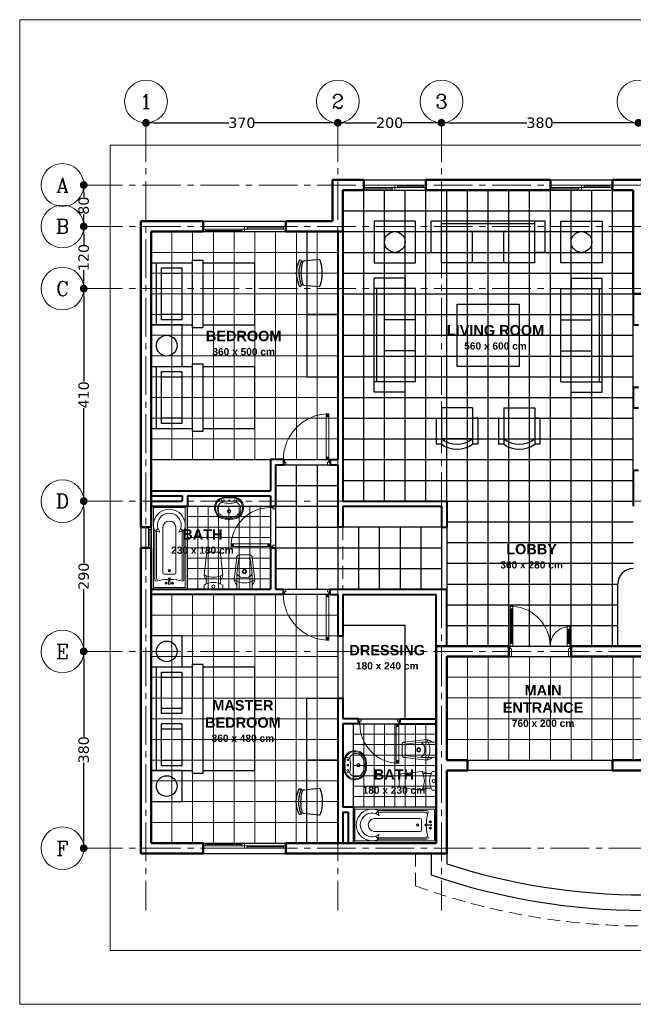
# Model space of a CAD drawing. Header units: centimetres. Extents: x 0 to 3200, y 0 to 1900.
# Tile 1 of 5: x 0 to 1184, y 0 to 1900. Entities that reach past the tile are written whole.
import ezdxf
from ezdxf.enums import TextEntityAlignment as Align

# ---------------------------------------------------------------- set-up
doc = ezdxf.new("R2010")
doc.units = ezdxf.units.CM
doc.header["$LTSCALE"] = 100
doc.header["$MEASUREMENT"] = 0
doc.linetypes.add('CENTER2', pattern=[1.125, 0.75, -0.125, 0.125, -0.125])
doc.linetypes.add('HIDDEN', pattern=[0.375, 0.25, -0.125])
doc.layers.get('0').update_dxf_attribs({"lineweight": 0})
for name, color, linetype, lineweight in [('AXIS', 14, 'CENTER2', 9), ('BORDER', 7, 'Continuous', 20), ('BUBBLES', 9, 'Continuous', 13), ('DIMENSIONS', 2, 'Continuous', 15), ('DOORS', 1, 'Continuous', 20), ('EQUIPMENT', 5, 'Continuous', 20), ('EQUIPMENT2', 5, 'Continuous', 20), ('FURNITURE', 1, 'Continuous', 30), ('PROJECTION', 8, 'HIDDEN', 13), ('STAIRS', 5, 'Continuous', 30), ('TILE', 254, 'Continuous', 9), ('WALLS EXTERIOR', 40, 'Continuous', 50), ('WALLS INTERIOR', 4, 'Continuous', 40), ('WINDOWS', 6, 'Continuous', 20)]:
    doc.layers.add(name, color=color, linetype=linetype, lineweight=lineweight)
for name, color, linetype in [('CABINET', 24, 'Continuous'), ('PLINT', 7, 'Continuous'), ('TABLE', 66, 'Continuous'), ('TEXT', 3, 'Continuous'), ('TILE2', 253, 'Continuous')]:
    doc.layers.add(name, color=color, linetype=linetype)
doc.styles.add('ROMANC', font='ROMANC.shx')
doc.styles.add('STYLEWI', font='verdana.ttf')
doc.styles.add('TXT', font='ARCHQUIK.shx', dxfattribs={"height": 150})
doc.dimstyles.new('D20', dxfattribs={"dimtxt": 20, "dimasz": 15, "dimexe": 0, "dimexo": 0, "dimgap": 1, "dimtad": 0, "dimdec": 0, "dimzin": 0, "dimdsep": 46, "dimtxsty": 'STYLEWI', "dimblk1": 'DOT', "dimblk2": 'DOT', "dimsah": 1, "dimcen": 0.04, "dimdle": 0.07, "dimclrd": 256, "dimclre": 256, "dimclrt": 4, "dimadec": 0, "dimazin": 0, "dimtfac": 1, "dimtdec": 0, "dimtix": 1, "dimtofl": 0, "dimtmove": 2, "dimatfit": 1, "dimldrblk": 'DOT', "dimfxl": 1, "dimtolj": 1, "dimtzin": 0, "dimarcsym": 0})

# ---------------------------------------------------------------- blocks, each defined once
blk = doc.blocks.new('Window_160')
at = {"layer": 'WINDOWS'}
for p, q in [((80, 10), (0, 10)), ((0, 10), (0, 0)), ((0, 5), (5, 5)), ((5, 5), (75, 5)), ((5, 0), (5, 5)), ((5, 2.5), (75, 2.5)), ((75, 5), (85, 5)), ((75, 5), (75, 0)), ((80, 10), (85, 10)), ((80, 10), (80, 0)), ((85, 10), (155, 10)), ((85, 10), (85, 5)), ((85, 7.5), (155, 7.5)), ((85, 5), (155, 5)), ((155, 5), (155, 10)), ((155, 10), (160, 10)), ((155, 5), (160, 5)), ((160, 10), (160, 0)), ((0, 0), (5, 0)), ((5, 0), (75, 0)), ((75, 0), (80, 0)), ((80, 0), (160, 0))]:
    blk.add_line(p, q, dxfattribs=at)
blk = doc.blocks.new('Window_40')
at = {"layer": 'WINDOWS'}
for p, q in [((-10, 40), (-10, 0)), ((0, 40), (-10, 40)), ((-5, 35), (-5, 40)), ((0, 35), (0, 40)), ((-5, 5), (-5, 35)), ((-5, 35), (0, 35)), ((-2.5, 5), (-2.5, 35)), ((0, 5), (0, 35)), ((-10, 0), (0, 0)), ((0, 5), (-5, 5)), ((-5, 0), (-5, 5)), ((0, 0), (0, 5))]:
    blk.add_line(p, q, dxfattribs=at)
blk = doc.blocks.new('Window_120')
at = {"layer": 'WINDOWS'}
for p, q in [((60, 10), (0, 10)), ((0, 0), (0, 10)), ((0, 5), (5, 5)), ((0, 0), (5, 0)), ((5, 5), (55, 5)), ((5, 0), (5, 5)), ((5, 2.5), (55, 2.5)), ((5, 0), (55, 0)), ((55, 5), (65, 5)), ((55, 5), (55, 0)), ((55, 0), (60, 0)), ((60, 10), (65, 10)), ((60, 10), (60, 0)), ((60, 0), (120, 0)), ((65, 10), (65, 5)), ((65, 10), (115, 10)), ((65, 7.5), (115, 7.5)), ((65, 5), (115, 5)), ((115, 5), (115, 10)), ((115, 10), (120, 10)), ((115, 5), (120, 5)), ((120, 0), (120, 10))]:
    blk.add_line(p, q, dxfattribs=at)
blk = doc.blocks.new('DOOR80')
at = {"layer": 'DOORS'}
for p, q in [((0.1, 0.8), (0, 0.8)), ((0, 0.775), (0, 0.8)), ((0.05, 0.775), (0, 0.775)), ((0.05, 0.75), (0.05, 0.775)), ((0.1, 0.75), (0.1, 0.8)), ((0.1, 0.75), (0.05, 0.75)), ((-0.759, 0.075), (0, 0.075)), ((-0.709, 0.025), (-0.759, 0.075)), ((-0.759, 0.025), (-0.709, 0.075)), ((-0.759, 0.025), (-0.759, 0.075)), ((0, 0.025), (-0.759, 0.025)), ((-0.759, 0.025), (-0.759, 0.025)), ((-0.709, 0.075), (-0.709, 0.025)), ((-0.05, 0.025), (0, 0.075)), ((-0.05, 0.075), (-0.05, 0.025)), ((0, 0.025), (-0.05, 0.075)), ((0, 0.075), (0, 0.025)), ((0, 0.025), (0, 0)), ((0.05, 0.025), (0, 0.025)), ((0.1, 0), (0, 0)), ((0.1, 0), (0, 0)), ((0.05, 0.05), (0.05, 0.025)), ((0.1, 0.05), (0.05, 0.05)), ((0.1, 0), (0.1, 0.05))]:
    blk.add_line(p, q, dxfattribs=at)
blk.add_arc((0, 0.016), 0.759, 90, 179.3526, dxfattribs=at)
blk = doc.blocks.new('DOOR90')
at = {"layer": 'DOORS'}
for p, q in [((0, 0), (0.05, 0)), ((0, 0), (0, -0.1)), ((0, 0), (0, -0.1)), ((0.05, 0), (0.05, -0.05)), ((0.025, -0.1), (0, -0.1)), ((0.05, -0.05), (0.025, -0.05)), ((0.025, -0.05), (0.025, -0.1)), ((0.025, -0.1), (0.025, -0.985)), ((0.075, -0.1), (0.025, -0.1)), ((0.025, -0.1), (0.075, -0.15)), ((0.025, -0.15), (0.075, -0.1)), ((0.075, -0.15), (0.025, -0.15)), ((0.075, -0.985), (0.075, -0.1)), ((0.85, 0), (0.85, -0.05)), ((0.85, 0), (0.9, 0)), ((0.85, -0.05), (0.875, -0.05)), ((0.875, -0.05), (0.875, -0.1)), ((0.875, -0.1), (0.9, -0.1)), ((0.9, 0), (0.9, -0.1)), ((0.025, -0.985), (0.075, -0.935)), ((0.075, -0.935), (0.025, -0.935)), ((0.025, -0.935), (0.075, -0.985)), ((0.025, -0.985), (0.025, -0.985)), ((0.025, -0.985), (0.075, -0.985))]:
    blk.add_line(p, q, dxfattribs=at)
blk.add_arc((0.015, -0.1), 0.885, 270.6474, 360, dxfattribs=at)
blk = doc.blocks.new('Toilet_2')
at = {"layer": 'EQUIPMENT'}
for p, q in [((0, 18), (0, -18)), ((0, 18), (8, 18)), ((10, 14), (18, 14)), ((18, 14), (25.9, 14)), ((28, 18), (67.1, 13.5)), ((71.5, 8.5), (71.5, -8.5)), ((0, -18), (8, -18)), ((10, -14), (18, -14)), ((18, -14), (25.9, -14)), ((28, -18), (67.1, -13.5))]:
    blk.add_line(p, q, dxfattribs=at)
blk.add_circle((5.1, 0), 3, dxfattribs=at)
for centre, radius, start, end in [((-21.9, 0), 34.9, 328.9518, 31.0482), ((30.7, -3.2), 21.4, 97.2281, 126.3747), ((57.9, 0), 34.9, 156.3502, 203.6498), ((57.9, 0), 34.9, 148.9518, 156.3502), ((66.5, 8.5), 5, 0, 83.4431), ((30.7, 3.2), 21.4, 233.6253, 262.7719), ((57.9, 0), 34.9, 203.6498, 211.0482), ((66.5, -8.5), 5, 276.5569, 0)]:
    blk.add_arc(centre, radius, start, end, dxfattribs=at)
blk = doc.blocks.new('Bidet_2')
at = {"layer": 'EQUIPMENT'}
for p, q in [((18, 20), (61.3, 15)), ((0, 15), (0, -15)), ((0, 15), (8, 15)), ((8, 15), (26, 15)), ((30.1, 14.5), (55.6, 11.4)), ((60, 6.4), (60, -6.4)), ((66, 10), (66, -10)), ((0, -15), (8, -15)), ((8, -15), (26.3, -15)), ((61.3, -15), (18, -20)), ((55.6, -11.4), (30.1, -14.5))]:
    blk.add_line(p, q, dxfattribs=at)
for radius in [4, 3]:
    blk.add_circle((34.1, 0), radius, dxfattribs=at)
for centre, radius, start, end in [((49.4, 0), 37.2, 147.5116, 212.4884), ((41.4, 0), 19.4, 134.6951, 225.3049), ((26.1, 13.3), 1.74, 18.4518, 94.3291), ((29.7, 11.5), 3, 83.0868, 139.0008), ((55, 6.4), 5, 0, 83.0868), ((61, 10), 5, 0, 86.2686), ((26.1, -13.3), 1.74, 265.6709, 341.5482), ((29.7, -11.5), 3, 220.9992, 276.9132), ((55, -6.4), 5, 276.9132, 0), ((61, -10), 5, 273.7314, 0)]:
    blk.add_arc(centre, radius, start, end, dxfattribs=at)
for points in [[(8, 15), (11.2, 17.2), (18, 20)], [(8, -15), (11.2, -17.2), (18, -20)]]:
    blk.add_spline(points, degree=3, dxfattribs=at)
blk = doc.blocks.new('Lavatory_3')
at = {"layer": 'EQUIPMENT'}
for points in [[(-43.2, 0, 0.0458), (-42.3, -10.2, 0.394228), (-18.7, -28, 0.354768), (0, -10.2), (0, 10.1, 0.354768), (-18.7, 28, 0.394228), (-42.3, 10.1, 0.0458), (-43.2, 0)], [(-3.5, 15.2, 0.27289), (-18.9, 26, 0.394706), (-40.3, 9.8, 0.045853), (-41.2, 0, 0.045853), (-40.3, -9.8, 0.394706), (-18.9, -26, 0.27289), (-3.5, -15.2, 0.27289)], [(-10.8, 13), (-11, 15.3, 0.20776), (-12.2, 17.7), (-16, 20.6, 0.328669), (-31.7, 19.6, 0.204709), (-39.3, 0, 0.204709), (-31.7, -19.6, 0.328669), (-16, -20.6), (-12.2, -17.7, 0.20776), (-11, -15.3), (-10.8, -13)]]:
    blk.add_lwpolyline(points, format="xyb", dxfattribs=at)
blk.add_lwpolyline([(-12.2, 0, 0.042974), (-10.8, -13, 0.062062), (-6.2, -14.9, 0.073436), (-3.5, -15.2, 0.149574), (-1.9, -10.2, 0.018298), (-1.7, 0, 0.018298), (-1.9, 10.1, 0.149574), (-3.5, 15.2, 0.073436), (-6.2, 14.9, 0.062062), (-10.8, 13, 0.042974)], format="xyb", close=True, dxfattribs=at)
for centre, radius in [((-27.5, 0), 3.29), ((-27.5, 0), 2.54), ((-7, 10.1), 1.74), ((-7, 0), 1.74), ((-7, -10.2), 1.74)]:
    blk.add_circle(centre, radius, dxfattribs=at)
blk = doc.blocks.new('D_Bed_3')
at = {"layer": 'FURNITURE'}
for p, q in [((100, 200), (-100, 200)), ((-100, 100), (-100, 200)), ((100, 100), (100, 200)), ((105, 100), (-105, 100)), ((-105, 80), (-105, 100)), ((105, 80), (105, 100)), ((105, 80), (-105, 80)), ((-100, 0), (-100, 80)), ((100, 0), (100, 80)), ((-10, 60), (-90, 60)), ((-90, 20), (-90, 60)), ((-80, 20), (-80, 60)), ((-20, 60), (-20, 20)), ((-10, 60), (-10, 20)), ((10, 60), (10, 20)), ((90, 60), (10, 60)), ((20, 60), (20, 20)), ((80, 20), (80, 60)), ((90, 20), (90, 60)), ((-10, 20), (-90, 20)), ((90, 20), (10, 20)), ((100, 10), (-100, 10)), ((-100, 0), (100, 0))]:
    blk.add_line(p, q, dxfattribs=at)
blk = doc.blocks.new('S_Bed_2')
at = {"layer": 'FURNITURE'}
for p, q in [((-200, 120), (-200, 0)), ((-200, 120), (-120, 120)), ((-190, 0), (-190, 120)), ((-120, 125), (-100, 125)), ((-120, -5), (-120, 125)), ((-100, -5), (-100, 125)), ((-100, 120), (0, 120)), ((0, 0), (0, 120)), ((-180, 10), (-180, 110)), ((-180, 110), (-140, 110)), ((-180, 100), (-140, 100)), ((-140, 10), (-140, 110)), ((-140, 20), (-180, 20)), ((-200, 0), (-120, 0)), ((-140, 10), (-180, 10)), ((-100, 0), (0, 0)), ((-120, -5), (-100, -5))]:
    blk.add_line(p, q, dxfattribs=at)
blk = doc.blocks.new('Chair_1')
at = {"layer": 'FURNITURE'}
for p, q in [((-0.26, 0.441), (-0.23, 0.138)), ((0.23, 0.138), (0.26, 0.441)), ((-0.25, 0.077), (-0.25, 0.068)), ((0.25, 0.068), (0.25, 0.077))]:
    blk.add_line(p, q, dxfattribs=at)
for centre, radius, start, end in [((-0.24, 0.441), 0.02, 90, 180), ((0, -0.252), 0.752, 71.3942, 108.6058), ((0.24, 0.441), 0.02, 0, 90), ((-0.23, 0.077), 0.02, 90, 180), ((-0.23, 0.068), 0.02, 180, 270), ((-0.21, 0.138), 0.02, 180, 270), ((0, 0.905), 0.815, 255.0682, 284.9318), ((0.21, 0.138), 0.02, 270, 0), ((0.23, 0.077), 0.02, 360, 90), ((0.23, 0.068), 0.02, 270, 0)]:
    blk.add_arc(centre, radius, start, end, dxfattribs=at)
at = {"layer": 'FURNITURE', "start_tangent": (0.918085, -0.396384), "end_tangent": (0.925626, 0.37844)}
for points in [[(-0.23, 0.097), (0, 0.048), (0.23, 0.097)], [(-0.23, 0.048), (0, 0), (0.23, 0.048)]]:
    blk.add_spline(points, degree=3, dxfattribs=at)
blk = doc.blocks.new('Sofa_C')
at = {"layer": 'FURNITURE'}
for p, q in [((-110, 0), (110, 0)), ((-110, -60), (-110, 0)), ((-90, -80), (-90, 0)), ((-90, -5), (90, -5)), ((90, -80), (90, 0)), ((110, -60), (110, 0)), ((-90, -20), (90, -20)), ((-30, -80), (-30, -20)), ((30, -80), (30, -20)), ((-110, -60), (-90, -60)), ((110, -60), (90, -60)), ((-90, -80), (90, -80))]:
    blk.add_line(p, q, dxfattribs=at)
blk = doc.blocks.new('_DOT')
at = {"color": 0, "linetype": 'ByBlock'}
blk.add_line((-0.5, 0), (-1, 0), dxfattribs=at)
at = {"color": 0, "linetype": 'ByBlock', "const_width": 0.5}
blk.add_lwpolyline([(-0.25, 0, 1), (0.25, 0, 1)], format="xyb", close=True, dxfattribs=at)
blk = doc.blocks.new('*D17')
at = {"layer": 'DEFPOINTS', "color": 0, "transparency": 16777216}
for p in [(243.6, 1701.1), (613.6, 1701.1), (613.6, 1701.1)]:
    blk.add_point(p, dxfattribs=at)
at = {"layer": 'DIMENSIONS', "lineweight": -2, "transparency": 16777216}
for p, q in [((258.6, 1701.1), (403.4, 1701.1)), ((598.6, 1701.1), (453.8, 1701.1))]:
    blk.add_line(p, q, dxfattribs=at)
at = {"layer": 'DIMENSIONS', "lineweight": -2, "transparency": 16777216, "xscale": 15, "yscale": 15, "zscale": 15, "rotation": 180}
blk.add_blockref('_DOT', (243.6, 1701.1), dxfattribs=at)
at = {"layer": 'DIMENSIONS', "lineweight": -2, "transparency": 16777216, "xscale": 15, "yscale": 15, "zscale": 15}
blk.add_blockref('_DOT', (613.6, 1701.1), dxfattribs=at)
at = {"layer": 'DIMENSIONS', "color": 4, "transparency": 16777216, "insert": (428.6, 1701.1), "char_height": 20, "attachment_point": 5, "style": 'STYLEWI'}
blk.add_mtext('\\A1;370', dxfattribs=at)
blk = doc.blocks.new('*D18')
at = {"layer": 'DEFPOINTS', "color": 0, "transparency": 16777216}
for p in [(613.6, 1701.1), (813.6, 1701.1), (813.6, 1701.1)]:
    blk.add_point(p, dxfattribs=at)
at = {"layer": 'DIMENSIONS', "lineweight": -2, "transparency": 16777216}
for p, q in [((628.6, 1701.1), (688.4, 1701.1)), ((798.6, 1701.1), (738.8, 1701.1))]:
    blk.add_line(p, q, dxfattribs=at)
at = {"layer": 'DIMENSIONS', "lineweight": -2, "transparency": 16777216, "xscale": 15, "yscale": 15, "zscale": 15, "rotation": 180}
blk.add_blockref('_DOT', (613.6, 1701.1), dxfattribs=at)
at = {"layer": 'DIMENSIONS', "lineweight": -2, "transparency": 16777216, "xscale": 15, "yscale": 15, "zscale": 15}
blk.add_blockref('_DOT', (813.6, 1701.1), dxfattribs=at)
at = {"layer": 'DIMENSIONS', "color": 4, "transparency": 16777216, "insert": (713.6, 1701.1), "char_height": 20, "attachment_point": 5, "style": 'STYLEWI'}
blk.add_mtext('\\A1;200', dxfattribs=at)
blk = doc.blocks.new('*D22')
at = {"layer": 'DEFPOINTS', "color": 0, "transparency": 16777216}
for p in [(123.5, 681.1), (123.6, 681.1), (123.6, 301.1)]:
    blk.add_point(p, dxfattribs=at)
at = {"layer": 'DIMENSIONS', "lineweight": -2, "transparency": 16777216}
for p, q in [((123.6, 681.1), (123.5, 681.1)), ((123.5, 666.1), (123.5, 516.3)), ((123.5, 316.1), (123.5, 465.9)), ((123.6, 301.1), (123.5, 301.1))]:
    blk.add_line(p, q, dxfattribs=at)
at = {"layer": 'DIMENSIONS', "lineweight": -2, "transparency": 16777216, "xscale": 15, "yscale": 15, "zscale": 15}
for p, rotation in [((123.5, 681.1), 90), ((123.5, 301.1), 270)]:
    blk.add_blockref('_DOT', p, dxfattribs=dict(at, rotation=rotation))
at = {"layer": 'DIMENSIONS', "color": 4, "transparency": 16777216, "insert": (123.5, 491.1), "char_height": 20, "attachment_point": 5, "rotation": 90, "style": 'STYLEWI'}
blk.add_mtext('\\A1;380', dxfattribs=at)
blk = doc.blocks.new('*D23')
at = {"layer": 'DEFPOINTS', "color": 0, "transparency": 16777216}
for p in [(123.5, 971.1), (123.6, 971.1), (123.6, 681.1)]:
    blk.add_point(p, dxfattribs=at)
at = {"layer": 'DIMENSIONS', "lineweight": -2, "transparency": 16777216}
for p, q in [((123.6, 971.1), (123.5, 971.1)), ((123.5, 956.1), (123.5, 851.4)), ((123.5, 696.1), (123.5, 800.9)), ((123.6, 681.1), (123.5, 681.1))]:
    blk.add_line(p, q, dxfattribs=at)
at = {"layer": 'DIMENSIONS', "lineweight": -2, "transparency": 16777216, "xscale": 15, "yscale": 15, "zscale": 15}
for p, rotation in [((123.5, 971.1), 90), ((123.5, 681.1), 270)]:
    blk.add_blockref('_DOT', p, dxfattribs=dict(at, rotation=rotation))
at = {"layer": 'DIMENSIONS', "color": 4, "transparency": 16777216, "insert": (123.5, 826.1), "char_height": 20, "attachment_point": 5, "rotation": 90, "style": 'STYLEWI'}
blk.add_mtext('\\A1;290', dxfattribs=at)
blk = doc.blocks.new('*D24')
at = {"layer": 'DEFPOINTS', "color": 0, "transparency": 16777216}
for p in [(123.5, 1381.1), (123.6, 1381.1), (123.6, 971.1)]:
    blk.add_point(p, dxfattribs=at)
at = {"layer": 'DIMENSIONS', "lineweight": -2, "transparency": 16777216}
for p, q in [((123.6, 1381.1), (123.5, 1381.1)), ((123.5, 1366.1), (123.5, 1201.9)), ((123.5, 986.1), (123.5, 1150.3)), ((123.6, 971.1), (123.5, 971.1))]:
    blk.add_line(p, q, dxfattribs=at)
at = {"layer": 'DIMENSIONS', "lineweight": -2, "transparency": 16777216, "xscale": 15, "yscale": 15, "zscale": 15}
for p, rotation in [((123.5, 1381.1), 90), ((123.5, 971.1), 270)]:
    blk.add_blockref('_DOT', p, dxfattribs=dict(at, rotation=rotation))
at = {"layer": 'DIMENSIONS', "color": 4, "transparency": 16777216, "insert": (123.5, 1176.1), "char_height": 20, "attachment_point": 5, "rotation": 90, "style": 'STYLEWI'}
blk.add_mtext('\\A1;410', dxfattribs=at)
blk = doc.blocks.new('*D25')
at = {"layer": 'DEFPOINTS', "color": 0, "transparency": 16777216}
for p in [(123.5, 1501.1), (123.6, 1501.1), (123.6, 1381.1)]:
    blk.add_point(p, dxfattribs=at)
at = {"layer": 'DIMENSIONS', "lineweight": -2, "transparency": 16777216}
for p, q in [((123.6, 1501.1), (123.5, 1501.1)), ((123.5, 1486.1), (123.5, 1465.6)), ((123.5, 1396.1), (123.5, 1416.7)), ((123.6, 1381.1), (123.5, 1381.1))]:
    blk.add_line(p, q, dxfattribs=at)
at = {"layer": 'DIMENSIONS', "lineweight": -2, "transparency": 16777216, "xscale": 15, "yscale": 15, "zscale": 15}
for p, rotation in [((123.5, 1501.1), 90), ((123.5, 1381.1), 270)]:
    blk.add_blockref('_DOT', p, dxfattribs=dict(at, rotation=rotation))
at = {"layer": 'DIMENSIONS', "color": 4, "transparency": 16777216, "insert": (123.5, 1441.1), "char_height": 20, "attachment_point": 5, "rotation": 90, "style": 'STYLEWI'}
blk.add_mtext('\\A1;120', dxfattribs=at)
blk = doc.blocks.new('*D26')
at = {"layer": 'DEFPOINTS', "color": 0, "transparency": 16777216}
for p in [(123.5, 1581.1), (123.6, 1581.1), (123.6, 1501.1)]:
    blk.add_point(p, dxfattribs=at)
at = {"layer": 'DIMENSIONS', "lineweight": -2, "transparency": 16777216}
for p, q in [((123.6, 1581.1), (123.5, 1581.1)), ((123.5, 1566.1), (123.5, 1557.9)), ((123.5, 1516.1), (123.5, 1524.4)), ((123.6, 1501.1), (123.5, 1501.1))]:
    blk.add_line(p, q, dxfattribs=at)
at = {"layer": 'DIMENSIONS', "lineweight": -2, "transparency": 16777216, "xscale": 15, "yscale": 15, "zscale": 15}
for p, rotation in [((123.5, 1581.1), 90), ((123.5, 1501.1), 270)]:
    blk.add_blockref('_DOT', p, dxfattribs=dict(at, rotation=rotation))
at = {"layer": 'DIMENSIONS', "color": 4, "transparency": 16777216, "insert": (123.5, 1541.1), "char_height": 20, "attachment_point": 5, "rotation": 90, "style": 'STYLEWI'}
blk.add_mtext('\\A1;80', dxfattribs=at)
blk = doc.blocks.new('*D31')
at = {"layer": 'DEFPOINTS', "color": 0, "transparency": 16777216}
for p in [(813.6, 1701.1), (1193.6, 1701.1), (1193.6, 1701.1)]:
    blk.add_point(p, dxfattribs=at)
at = {"layer": 'DIMENSIONS', "lineweight": -2, "transparency": 16777216}
for p, q in [((828.6, 1701.1), (978.4, 1701.1)), ((1178.6, 1701.1), (1028.8, 1701.1))]:
    blk.add_line(p, q, dxfattribs=at)
at = {"layer": 'DIMENSIONS', "lineweight": -2, "transparency": 16777216, "xscale": 15, "yscale": 15, "zscale": 15, "rotation": 180}
blk.add_blockref('_DOT', (813.6, 1701.1), dxfattribs=at)
at = {"layer": 'DIMENSIONS', "lineweight": -2, "transparency": 16777216, "xscale": 15, "yscale": 15, "zscale": 15}
blk.add_blockref('_DOT', (1193.6, 1701.1), dxfattribs=at)
at = {"layer": 'DIMENSIONS', "color": 4, "transparency": 16777216, "insert": (1003.6, 1701.1), "char_height": 20, "attachment_point": 5, "style": 'STYLEWI'}
blk.add_mtext('\\A1;380', dxfattribs=at)
blk = doc.blocks.new('Main_Door')
at = {"layer": 'DOORS'}
for p, q in [((2.5, 20), (2.5, 97)), ((2.5, 97), (7.5, 97)), ((7.5, 97), (7.5, 20)), ((7.5, 92), (2.5, 92)), ((4.5, 25), (4.5, 92)), ((5.5, 25), (5.5, 92)), ((112.5, 58), (112.5, 20)), ((117.5, 58), (112.5, 58)), ((117.5, 20), (117.5, 58)), ((112.5, 53), (117.5, 53)), ((114.5, 25), (114.5, 53)), ((115.5, 25), (115.5, 53)), ((0, 20), (0, 0)), ((2.5, 20), (0, 20)), ((7.5, 25), (2.5, 25)), ((7.5, 20), (2.5, 20)), ((2.5, 15), (2.5, 20)), ((112.5, 25), (117.5, 25)), ((112.5, 20), (117.5, 20)), ((117.5, 20), (120, 20)), ((117.5, 15), (117.5, 20)), ((120, 20), (120, 0)), ((0, 0), (5, 0)), ((5, 15), (2.5, 15)), ((5, 0), (5, 15)), ((115, 0), (115, 15)), ((115, 15), (117.5, 15)), ((120, 0), (115, 0))]:
    blk.add_line(p, q, dxfattribs=at)
for centre, radius, start, end in [((2.5, 20), 77, 0, 86.2769), ((117.5, 20), 38, 97.5608, 180)]:
    blk.add_arc(centre, radius, start, end, dxfattribs=at)

msp = doc.modelspace()

# ---------------------------------------------------------------- hatches: boundary and pattern name
at = {"layer": 'TILE'}
h = msp.add_hatch(dxfattribs=at)
h.set_pattern_fill('_USER', color=256, scale=40, style=0, double=1, pattern_type=0)
h.set_pattern_definition([(0, (613.6, 1051.14), (0, 40), []), (90, (613.6, 1051.14), (-40, 2e-15), [])])
h.paths.add_polyline_path([(613.6, 1491.1), (513.6, 1491.1), (433.6, 1491.1), (428.6, 1491.1), (358.6, 1491.1), (353.6, 1491.1), (253.6, 1491.1), (253.6, 1051.1), (483.6, 1051.1), (508.6, 1051.1), (598.6, 1051.1), (613.6, 1051.1)])
h = msp.add_hatch(dxfattribs=at)
h.set_pattern_fill('_USER', color=256, scale=40, style=0, double=1, pattern_type=0)
h.set_pattern_definition([(0, (1583.6, 671.14), (0, 40), []), (90, (1583.6, 671.14), (-40, 2e-15), [])])
h.paths.add_polyline_path([(823.6, 671.1), (823.6, 471.1), (1583.6, 471.1), (1583.6, 671.1)])

# ---------------------------------------------------------------- linework, layer by layer
msp.add_lwpolyline([(2299.9, 1657.7), (174.4, 1657.7), (174.4, 104), (2299.9, 104)], close=True)
at = {"layer": 'AXIS'}
for p, q in [((243.6, 1701.1), (243.6, 181.1)), ((613.6, 1701.1), (613.6, 181.1)), ((813.6, 1701.1), (813.6, 181.1)), ((123.6, 1581.1), (2333.6, 1581.1)), ((123.6, 1501.1), (2333.6, 1501.1)), ((123.6, 1381.1), (2333.6, 1381.1)), ((123.6, 971.1), (2333.6, 971.1)), ((123.6, 681.1), (2333.6, 681.1)), ((123.6, 301.1), (2333.6, 301.1))]:
    msp.add_line(p, q, dxfattribs=at)
at = {"layer": 'BORDER'}
msp.add_lwpolyline([(0, 1900.1), (3199.6, 1900.1), (3199.6, 0), (0, 0)], close=True, dxfattribs=at)
at = {"layer": 'BUBBLES'}
for centre in [(243.6, 1742.3), (613.6, 1742.3), (813.6, 1742.3), (1193.6, 1742.3), (82.4, 1581.1), (82.4, 1501.1), (82.4, 1381.1), (82.4, 971.1), (82.4, 681.1), (82.4, 301.1)]:
    msp.add_circle(centre, 41.2, dxfattribs=at)
at = {"layer": 'CABINET'}
for points in [[(553.7, 1211.1), (613.7, 1211.1), (613.7, 1331.1), (553.7, 1331.1)], [(253.6, 1051.1), (483.6, 1051.1), (483.6, 991.1), (253.6, 991.1)], [(623.6, 961.1), (813.6, 961.1), (813.6, 921.1), (623.6, 921.1)], [(553.6, 591.1), (613.6, 591.1), (613.6, 471.1), (553.6, 471.1)]]:
    msp.add_lwpolyline(points, close=True, dxfattribs=at)
msp.add_lwpolyline([(623.6, 731.1), (623.6, 791.1), (803.6, 791.1), (803.6, 551.1), (743.6, 551.1), (743.6, 731.1), (623.6, 731.1), (623.6, 791.1)], dxfattribs=at)
at = {"layer": 'EQUIPMENT2'}
for p, q in [((257.8, 958.5), (257.8, 804.6)), ((319.4, 958.5), (257.8, 958.5)), ((319.4, 958.5), (319.4, 804.6)), ((260.9, 912.3), (266.9, 918.2)), ((260.9, 912.3), (260.9, 819.2)), ((264, 913.9), (264, 821.4)), ((270.6, 911.1), (264, 913.9)), ((275.9, 920.8), (275.9, 832.3)), ((301.3, 920.8), (301.3, 832.3)), ((306.6, 911.1), (313.2, 913.9)), ((316.3, 912.3), (310.3, 918.2)), ((313.2, 913.9), (313.2, 821.4)), ((316.3, 912.3), (316.3, 819.2)), ((299, 830), (278.2, 830)), ((319.4, 804.6), (257.8, 804.6)), ((279.7, 812.6), (285.1, 812.6)), ((282.4, 809.9), (282.4, 815.3)), ((297.4, 812.6), (292.1, 812.6)), ((294.8, 809.9), (294.8, 815.3)), ((646.3, 376.9), (800.2, 376.9)), ((646.3, 376.9), (646.3, 315.4)), ((692.4, 373.8), (686.5, 367.9)), ((690.9, 370.8), (783.3, 370.8)), ((693.7, 364.2), (690.9, 370.8)), ((692.4, 373.8), (785.6, 373.8)), ((800.2, 376.9), (800.2, 315.4)), ((684, 358.8), (772.5, 358.8)), ((774.8, 356.5), (774.8, 335.8)), ((794.8, 352.3), (789.4, 352.3)), ((792.1, 355), (792.1, 349.6)), ((792.1, 337.3), (792.1, 342.7)), ((684, 333.4), (772.5, 333.4)), ((692.4, 318.4), (686.5, 324.4)), ((693.7, 328.1), (690.9, 321.5)), ((794.8, 340), (789.4, 340)), ((646.3, 315.4), (800.2, 315.4)), ((690.9, 321.5), (783.3, 321.5)), ((692.4, 318.4), (785.6, 318.4))]:
    msp.add_line(p, q, dxfattribs=at)
for points in [[(290.1, 811.4), (289.7, 820, 0.89936), (287.5, 820), (287.1, 811.4, 0.70892)], [(793.3, 347.7), (784.7, 347.3, 0.89936), (784.7, 345), (793.3, 344.6, 0.70892)]]:
    msp.add_lwpolyline(points, format="xyb", close=True, dxfattribs=at)
for centre, radius in [((288.6, 836.9), 2.31), ((288.6, 836.9), 1.54), ((282.4, 812.6), 1.92), ((282.4, 812.6), 1.54), ((294.8, 812.6), 1.92), ((294.8, 812.6), 1.54), ((767.9, 346.1), 2.31), ((767.9, 346.1), 1.54), ((792.1, 352.3), 1.92), ((792.1, 352.3), 1.54), ((792.1, 340), 1.92), ((792.1, 340), 1.54)]:
    msp.add_circle(centre, radius, dxfattribs=at)
for centre, radius, start, end in [((288.6, 924.9), 30.5, 335.4705, 204.5295), ((288.6, 924.9), 22.8, 322.4594, 217.5406), ((288.6, 919.5), 12.8, 5.4526, 174.5474), ((263.2, 819.2), 2.31, 180, 270), ((288.6, 718.1), 102, 91.2467, 104.4207), ((266.3, 821.4), 2.31, 180, 270), ((278.2, 832.3), 2.31, 180, 270), ((288.6, 820.7), 2.31, 301.8659, 238.1341), ((288.6, 820.7), 1.54, 319.2152, 220.7848), ((288.6, 718.1), 102, 75.5793, 88.7533), ((299, 832.3), 2.31, 270, 0), ((310.9, 821.4), 2.31, 270, 0), ((314, 819.2), 2.31, 270, 0), ((679.8, 346.1), 30.5, 65.4705, 294.5295), ((679.8, 346.1), 22.8, 52.4594, 307.5406), ((783.3, 368.5), 2.31, 0, 90), ((886.6, 346.1), 102, 165.5793, 178.7533), ((785.6, 371.5), 2.31, 0, 90), ((685.2, 346.1), 12.8, 95.4526, 264.5474), ((772.5, 356.5), 2.31, 0, 90), ((784, 346.1), 2.31, 31.8659, 328.1341), ((784, 346.1), 1.54, 49.2152, 310.7848), ((886.6, 346.1), 102, 181.2467, 194.4207), ((772.5, 335.8), 2.31, 270, 0), ((783.3, 323.8), 2.31, 270, 0), ((785.6, 320.7), 2.31, 270, 0)]:
    msp.add_arc(centre, radius, start, end, dxfattribs=at)
at = {"layer": 'FURNITURE'}
for p, q in [((813.6, 1151.1), (813.6, 1081.1)), ((873.6, 1151.1), (813.6, 1151.1)), ((873.6, 1151.1), (873.6, 1081.1)), ((933.6, 1151.1), (993.6, 1151.1)), ((933.6, 1151.1), (933.6, 1081.1)), ((993.6, 1151.1), (993.6, 1081.1)), ((803.6, 1131.1), (803.6, 1081.1)), ((803.6, 1131.1), (813.6, 1131.1)), ((883.6, 1131.1), (873.6, 1131.1)), ((883.6, 1131.1), (883.6, 1081.1)), ((923.6, 1131.1), (933.6, 1131.1)), ((923.6, 1131.1), (923.6, 1081.1)), ((1003.6, 1131.1), (993.6, 1131.1)), ((1003.6, 1131.1), (1003.6, 1081.1)), ((873.6, 1091.1), (813.6, 1091.1)), ((933.6, 1091.1), (993.6, 1091.1)), ((813.6, 1081.1), (803.6, 1081.1)), ((883.6, 1081.1), (873.6, 1081.1)), ((933.6, 1081.1), (923.6, 1081.1)), ((1003.6, 1081.1), (993.6, 1081.1))]:
    msp.add_line(p, q, dxfattribs=at)
for points in [[(323.6, 961.1), (483.6, 961.1), (483.6, 981.1), (323.6, 981.1)], [(323.6, 961.1), (253.6, 961.1), (253.6, 801.1), (323.6, 801.1)], [(643.6, 541.1), (623.6, 541.1), (623.6, 381.1), (643.6, 381.1)], [(643.6, 381.1), (803.6, 381.1), (803.6, 311.1), (643.6, 311.1)]]:
    msp.add_lwpolyline(points, close=True, dxfattribs=at)
for centre in [(723.6, 1471.1), (1083.6, 1471.1), (283.6, 1271.1), (283.6, 681.1), (283.6, 421.1)]:
    msp.add_circle(centre, 20, dxfattribs=at)
for centre in [(843.6, 1131.1), (963.6, 1131.1), (843.6, 1121.1), (963.6, 1121.1)]:
    msp.add_arc(centre, 50, 233.1301, 306.8699, dxfattribs=at)
at = {"layer": 'PLINT'}
for p, q in [((663.6, 1591.1), (783.6, 1591.1)), ((1023.6, 1591.1), (1143.6, 1591.1)), ((663.6, 1571.1), (783.6, 1571.1)), ((1023.6, 1571.1), (1143.6, 1571.1)), ((353.6, 1511.1), (513.6, 1511.1)), ((353.6, 1491.1), (513.6, 1491.1)), ((1183.6, 1191.1), (1183.6, 1311.1)), ((1183.6, 1031.1), (1183.6, 1151.1)), ((508.6, 1051.1), (598.6, 1051.1)), ((508.6, 1041.1), (598.6, 1041.1)), ((483.6, 961.1), (483.6, 881.1)), ((493.6, 961.1), (493.6, 881.1)), ((233.6, 921.1), (233.6, 881.1)), ((253.6, 921.1), (253.6, 881.1)), ((813.6, 921.1), (813.6, 801.1)), ((823.6, 921.1), (823.6, 801.1)), ((508.6, 801.1), (598.6, 801.1)), ((598.6, 791.1), (508.6, 791.1)), ((613.6, 711.1), (613.6, 591.1)), ((623.6, 711.1), (623.6, 591.1)), ((943.6, 691.1), (1063.6, 691.1)), ((943.6, 671.1), (1063.6, 671.1)), ((653.6, 551.1), (733.6, 551.1)), ((653.6, 541.1), (733.6, 541.1)), ((863.6, 471.1), (1143.6, 471.1)), ((1143.6, 451.1), (863.6, 451.1)), ((353.6, 311.1), (513.6, 311.1)), ((353.6, 291.1), (513.6, 291.1))]:
    msp.add_line(p, q, dxfattribs=at)
at = {"layer": 'PROJECTION'}
for p, q in [((1183.6, 1311.1), (1183.6, 1191.1)), ((1183.6, 1151.1), (1183.6, 1031.1)), ((483.6, 1051.1), (253.6, 1051.1)), ((598.6, 1051.1), (508.6, 1051.1)), ((508.6, 1041.1), (598.6, 1041.1)), ((823.6, 971.1), (1183.6, 971.1)), ((483.6, 961.1), (483.6, 881.1)), ((493.6, 961.1), (493.6, 881.1)), ((613.6, 921.1), (613.6, 801.1)), ((623.6, 921.1), (813.6, 921.1)), ((623.6, 921.1), (623.6, 801.1)), ((813.6, 921.1), (813.6, 801.1)), ((823.6, 921.1), (823.6, 801.1)), ((508.6, 801.1), (598.6, 801.1)), ((598.6, 791.1), (508.6, 791.1)), ((613.6, 591.1), (613.6, 711.1)), ((623.6, 711.1), (623.6, 591.1)), ((1063.6, 691.1), (943.6, 691.1)), ((943.6, 671.1), (1063.6, 671.1)), ((653.6, 551.1), (733.6, 551.1)), ((733.6, 541.1), (653.6, 541.1)), ((863.6, 471.1), (1143.6, 471.1)), ((863.6, 451.1), (1143.6, 451.1)), ((763.6, 291.1), (763.6, 228.3))]:
    msp.add_line(p, q, dxfattribs=at)
msp.add_arc((1203.6, 1444.5), 1293.3, 250.1106, 289.8894, dxfattribs=at)
at = {"layer": 'STAIRS'}
for p, q in [((1153.6, 691.1), (1153.6, 811.1)), ((1153.6, 691.1), (1453.6, 691.1)), ((793.6, 291.1), (793.6, 249.5)), ((793.6, 291.1), (823.6, 291.1)), ((823.6, 291.1), (823.6, 271.1))]:
    msp.add_line(p, q, dxfattribs=at)
for centre, radius, start, end in [((1183.6, 811.1), 30, 90, 180), ((1203.6, 1444.5), 1233.3, 252.0547, 287.9453), ((1203.6, 1444.5), 1263.3, 251.0624, 288.9376)]:
    msp.add_arc(centre, radius, start, end, dxfattribs=at)
at = {"layer": 'TABLE'}
for points in [[(763.6, 1511.1), (683.6, 1511.1), (683.6, 1431.1), (763.6, 1431.1)], [(1043.6, 1511.1), (1123.6, 1511.1), (1123.6, 1431.1), (1043.6, 1431.1)], [(553.7, 1331.1), (613.7, 1331.1), (613.7, 1491.1), (553.7, 1491.1)], [(843.6, 1351.1), (963.6, 1351.1), (963.6, 1231.1), (843.6, 1231.1)], [(253.6, 1231.1), (313.6, 1231.1), (313.6, 1311.1), (253.6, 1311.1)], [(253.6, 651.1), (313.6, 651.1), (313.6, 711.1), (253.6, 711.1)], [(553.6, 471.1), (613.6, 471.1), (613.6, 311.1), (553.6, 311.1)], [(253.6, 391.1), (313.6, 391.1), (313.6, 451.1), (253.6, 451.1)]]:
    msp.add_lwpolyline(points, close=True, dxfattribs=at)
at = {"layer": 'TILE'}
for p, q in [((483.6, 1051.1), (253.6, 1051.1)), ((343.6, 961.1), (343.6, 801.1)), ((363.6, 961.1), (363.6, 801.1)), ((383.6, 961.1), (383.6, 801.1)), ((403.6, 961.1), (403.6, 801.1)), ((423.6, 961.1), (423.6, 801.1)), ((443.6, 961.1), (443.6, 801.1)), ((463.6, 961.1), (463.6, 801.1)), ((323.6, 941.1), (483.6, 941.1)), ((323.6, 921.1), (483.6, 921.1)), ((323.6, 901.1), (483.6, 901.1)), ((323.6, 881.1), (483.6, 881.1)), ((323.6, 861.1), (483.6, 861.1)), ((323.6, 841.1), (483.6, 841.1)), ((323.6, 821.1), (483.6, 821.1)), ((293.6, 311.1), (293.6, 791.1)), ((333.6, 311.1), (333.6, 791.1)), ((373.6, 311.1), (373.6, 791.1)), ((413.6, 311.1), (413.6, 791.1)), ((453.6, 311.1), (453.6, 791.1)), ((493.6, 311.1), (493.6, 791.1)), ((533.6, 311.1), (533.6, 791.1)), ((573.6, 311.1), (573.6, 791.1)), ((253.6, 751.1), (613.6, 751.1)), ((253.6, 711.1), (613.6, 711.1)), ((253.6, 671.1), (613.6, 671.1)), ((253.6, 631.1), (613.6, 631.1)), ((253.6, 591.1), (613.6, 591.1)), ((253.6, 551.1), (613.6, 551.1)), ((663.6, 381.1), (663.6, 541.1)), ((683.6, 381.1), (683.6, 541.1)), ((703.6, 381.1), (703.6, 541.1)), ((723.6, 381.1), (723.6, 541.1)), ((743.6, 381.1), (743.6, 541.1)), ((763.6, 381.1), (763.6, 541.1)), ((783.6, 381.1), (783.6, 541.1)), ((643.6, 521.1), (803.6, 521.1)), ((253.6, 511.1), (613.6, 511.1)), ((643.6, 501.1), (803.6, 501.1)), ((643.6, 481.1), (803.6, 481.1)), ((253.6, 471.1), (613.6, 471.1)), ((643.6, 461.1), (803.6, 461.1)), ((643.6, 441.1), (803.6, 441.1)), ((253.6, 431.1), (613.6, 431.1)), ((643.6, 421.1), (803.6, 421.1)), ((643.6, 401.1), (803.6, 401.1)), ((253.6, 391.1), (613.6, 391.1)), ((253.6, 351.1), (613.6, 351.1))]:
    msp.add_line(p, q, dxfattribs=at)
at = {"layer": 'TILE2'}
for p, q in [((663.6, 971.1), (663.6, 1571.1)), ((703.6, 971.1), (703.6, 1571.1)), ((743.6, 971.1), (743.6, 1571.1)), ((783.6, 971.1), (783.6, 1571.1)), ((823.6, 971.1), (823.6, 1571.1)), ((863.6, 691.1), (863.6, 1571.1)), ((903.6, 691.1), (903.6, 1571.1)), ((943.6, 691.1), (943.6, 1571.1)), ((983.6, 691.1), (983.6, 1571.1)), ((1023.6, 691.1), (1023.6, 1571.1)), ((1063.6, 691.1), (1063.6, 1571.1)), ((1103.6, 691.1), (1103.6, 1571.1)), ((1143.6, 691.1), (1143.6, 1571.1)), ((623.6, 1531.1), (1183.6, 1531.1)), ((623.6, 1491.1), (1183.6, 1491.1)), ((623.6, 1451.1), (1183.6, 1451.1)), ((623.6, 1411.1), (1183.6, 1411.1)), ((623.6, 1371.1), (1183.6, 1371.1)), ((623.6, 1331.1), (1183.6, 1331.1)), ((623.6, 1291.1), (1183.6, 1291.1)), ((623.6, 1251.1), (1183.6, 1251.1)), ((623.6, 1211.1), (1183.6, 1211.1)), ((623.6, 1171.1), (1183.6, 1171.1)), ((623.6, 1131.1), (1183.6, 1131.1)), ((623.6, 1091.1), (1183.6, 1091.1)), ((623.6, 1051.1), (1183.6, 1051.1)), ((533.6, 1041.1), (533.6, 801.1)), ((573.6, 1041.1), (573.6, 801.1)), ((623.6, 1011.1), (1183.6, 1011.1)), ((493.6, 1001.1), (613.6, 1001.1)), ((823.6, 971.1), (1183.6, 971.1)), ((493.6, 961.1), (613.6, 961.1)), ((823.6, 931.1), (1183.6, 931.1)), ((493.6, 921.1), (613.6, 921.1)), ((613.6, 921.1), (613.6, 801.1)), ((653.6, 921.1), (653.6, 801.1)), ((693.6, 921.1), (693.6, 801.1)), ((733.6, 921.1), (733.6, 801.1)), ((773.6, 921.1), (773.6, 801.1)), ((493.6, 881.1), (813.6, 881.1)), ((823.6, 891.1), (1183.6, 891.1)), ((493.6, 841.1), (813.6, 841.1)), ((823.6, 851.1), (1183.6, 851.1)), ((823.6, 811.1), (1153.6, 811.1)), ((823.6, 771.1), (1153.6, 771.1)), ((823.6, 731.1), (1153.6, 731.1))]:
    msp.add_line(p, q, dxfattribs=at)
at = {"layer": 'WALLS EXTERIOR'}
for p, q in [((603.6, 1591.1), (663.6, 1591.1)), ((603.6, 1591.1), (603.6, 1511.1)), ((663.6, 1571.1), (663.6, 1591.1)), ((783.6, 1591.1), (1023.6, 1591.1)), ((783.6, 1571.1), (783.6, 1591.1)), ((1023.6, 1571.1), (1023.6, 1591.1)), ((1143.6, 1571.1), (1143.6, 1591.1)), ((1143.6, 1591.1), (1203.6, 1591.1)), ((623.6, 1571.1), (623.6, 1491.1)), ((623.6, 1571.1), (663.6, 1571.1)), ((783.6, 1571.1), (1023.6, 1571.1)), ((1143.6, 1571.1), (1183.6, 1571.1)), ((1183.6, 1571.1), (1183.6, 1371.1)), ((233.6, 1511.1), (233.6, 921.1)), ((233.6, 1511.1), (353.6, 1511.1)), ((353.6, 1491.1), (353.6, 1511.1)), ((513.6, 1511.1), (603.6, 1511.1)), ((513.6, 1491.1), (513.6, 1511.1)), ((253.6, 1491.1), (253.6, 921.1)), ((253.6, 1491.1), (353.6, 1491.1)), ((513.6, 1491.1), (623.6, 1491.1)), ((1183.6, 1371.1), (1333.6, 1371.1)), ((253.6, 921.1), (233.6, 921.1)), ((253.6, 881.1), (233.6, 881.1)), ((233.6, 881.1), (233.6, 291.1)), ((253.6, 881.1), (253.6, 311.1)), ((803.6, 691.1), (803.6, 311.1)), ((803.6, 691.1), (943.6, 691.1)), ((943.6, 691.1), (943.6, 671.1)), ((1063.6, 691.1), (1063.6, 671.1)), ((1063.6, 691.1), (1343.6, 691.1)), ((823.6, 671.1), (943.6, 671.1)), ((823.6, 671.1), (823.6, 471.1)), ((1063.6, 671.1), (1343.6, 671.1)), ((823.6, 471.1), (863.6, 471.1)), ((863.6, 471.1), (863.6, 451.1)), ((1143.6, 471.1), (1143.6, 451.1)), ((1143.6, 471.1), (1263.6, 471.1)), ((823.6, 451.1), (863.6, 451.1)), ((823.6, 451.1), (823.6, 291.1)), ((1143.6, 451.1), (1263.6, 451.1)), ((253.6, 311.1), (353.6, 311.1)), ((353.6, 311.1), (353.6, 291.1)), ((513.6, 311.1), (803.6, 311.1)), ((513.6, 311.1), (513.6, 291.1)), ((233.6, 291.1), (353.6, 291.1)), ((513.6, 291.1), (823.6, 291.1))]:
    msp.add_line(p, q, dxfattribs=at)
at = {"layer": 'WALLS INTERIOR'}
for p, q in [((613.6, 1491.1), (613.6, 1051.1)), ((623.6, 1491.1), (623.6, 971.1)), ((1183.6, 1371.1), (1183.6, 1311.1)), ((1183.6, 1311.1), (1193.6, 1311.1)), ((1183.6, 1191.1), (1193.6, 1191.1)), ((1183.6, 1191.1), (1183.6, 1151.1)), ((1183.6, 1151.1), (1193.6, 1151.1)), ((483.6, 1051.1), (483.6, 991.1)), ((508.6, 1051.1), (483.6, 1051.1)), ((493.6, 1051.1), (493.6, 1051.1)), ((508.6, 1051.1), (508.6, 1041.1)), ((598.6, 1051.1), (598.6, 1041.1)), ((598.6, 1051.1), (613.6, 1051.1)), ((493.6, 1041.1), (493.6, 961.1)), ((493.6, 1041.1), (508.6, 1041.1)), ((598.6, 1041.1), (613.6, 1041.1)), ((613.6, 1041.1), (613.6, 921.1)), ((1183.6, 1031.1), (1193.6, 1031.1)), ((1183.6, 1031.1), (1183.6, 971.1)), ((253.6, 991.1), (483.6, 991.1)), ((253.6, 981.1), (313.6, 981.1)), ((253.6, 971.1), (313.6, 971.1)), ((313.6, 981.1), (313.6, 971.1)), ((323.6, 981.1), (323.6, 961.1)), ((323.6, 981.1), (483.6, 981.1)), ((483.6, 981.1), (483.6, 961.1)), ((623.6, 971.1), (823.6, 971.1)), ((823.6, 971.1), (823.6, 921.1)), ((1183.6, 971.1), (1183.6, 961.1)), ((1183.6, 971.1), (1183.6, 961.1)), ((253.6, 961.1), (323.6, 961.1)), ((483.6, 961.1), (493.6, 961.1)), ((623.6, 961.1), (813.6, 961.1)), ((623.6, 961.1), (623.6, 921.1)), ((813.6, 961.1), (813.6, 921.1)), ((623.6, 921.1), (613.6, 921.1)), ((813.6, 921.1), (823.6, 921.1)), ((483.6, 881.1), (493.6, 881.1)), ((483.6, 881.1), (483.6, 801.1)), ((493.6, 881.1), (493.6, 801.1)), ((253.6, 801.1), (483.6, 801.1)), ((493.6, 801.1), (508.6, 801.1)), ((508.6, 791.1), (508.6, 801.1)), ((598.6, 791.1), (598.6, 801.1)), ((598.6, 801.1), (823.6, 801.1)), ((823.6, 691.1), (823.6, 801.1)), ((508.6, 791.1), (253.6, 791.1)), ((598.6, 791.1), (613.6, 791.1)), ((613.6, 791.1), (613.6, 711.1)), ((623.6, 791.1), (623.6, 711.1)), ((623.6, 791.1), (803.6, 791.1)), ((803.6, 691.1), (803.6, 791.1)), ((613.6, 711.1), (623.6, 711.1)), ((613.6, 591.1), (613.6, 311.1)), ((613.6, 591.1), (623.6, 591.1)), ((623.6, 591.1), (623.6, 551.1)), ((653.6, 551.1), (623.6, 551.1)), ((653.6, 541.1), (653.6, 551.1)), ((733.6, 541.1), (733.6, 551.1)), ((733.6, 551.1), (803.6, 551.1)), ((623.6, 541.1), (623.6, 381.1)), ((653.6, 541.1), (623.6, 541.1)), ((733.6, 541.1), (803.6, 541.1)), ((623.6, 381.1), (643.6, 381.1)), ((643.6, 381.1), (643.6, 311.1)), ((623.6, 371.1), (633.6, 371.1)), ((623.6, 371.1), (623.6, 311.1)), ((633.6, 371.1), (633.6, 311.1))]:
    msp.add_line(p, q, dxfattribs=at)

# ---------------------------------------------------------------- block references
at = {"layer": 'DOORS', "xscale": 100, "yscale": 100, "zscale": 100}
for name, p, rotation in [('DOOR90', (598.6, 1041.1), 180.0000000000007), ('DOOR80', (733.6, 541.1), 90)]:
    msp.add_blockref(name, p, dxfattribs=dict(at, rotation=rotation))
at = {"layer": 'DOORS', "yscale": 100, "zscale": 100}
for name, p, xscale in [('DOOR80', (483.6, 881.1), 100), ('DOOR90', (598.6, 801.1), -100)]:
    msp.add_blockref(name, p, dxfattribs=dict(at, xscale=xscale))
at = {"layer": 'DOORS'}
msp.add_blockref('Main_Door', (943.6, 671.1), dxfattribs=at)
at = {"layer": 'EQUIPMENT'}
for name, p, rotation in [('Lavatory_3', (403.9, 978.9), 90), ('Bidet_2', (803.6, 491.1), 180), ('Lavatory_3', (625.8, 461.4), 180), ('Toilet_2', (803.6, 431.1), 180)]:
    msp.add_blockref(name, p, dxfattribs=dict(at, rotation=rotation))
at = {"layer": 'FURNITURE', "xscale": -1}
msp.add_blockref('Sofa_C', (903.6, 1511.1), dxfattribs=at)
at = {"layer": 'FURNITURE'}
for p in [(453.6, 1311.1), (453.6, 1111.1)]:
    msp.add_blockref('S_Bed_2', p, dxfattribs=at)
at = {"layer": 'FURNITURE', "yscale": 100, "zscale": 100, "rotation": 270}
for p, xscale in [((533.6, 1411.1), 100), ((533.5, 391.1), -100)]:
    msp.add_blockref('Chair_1', p, dxfattribs=dict(at, xscale=xscale))
at = {"layer": 'FURNITURE'}
for name, p, rotation in [('Sofa_C', (683.6, 1291.1), 90), ('Toilet_2', (373.6, 801.1), 90), ('Bidet_2', (433.6, 801.1), 90), ('D_Bed_3', (253.6, 551.1), 270)]:
    msp.add_blockref(name, p, dxfattribs=dict(at, rotation=rotation))
at = {"layer": 'FURNITURE', "xscale": -1, "rotation": 270}
msp.add_blockref('Sofa_C', (1123.6, 1291.1), dxfattribs=at)
at = {"layer": 'WINDOWS'}
for name, p in [('Window_120', (663.6, 1571.1)), ('Window_120', (1023.6, 1571.1)), ('Window_160', (353.6, 1491.1)), ('Window_40', (253.6, 881.1))]:
    msp.add_blockref(name, p, dxfattribs=at)
at = {"layer": 'WINDOWS', "xscale": -1, "rotation": 180.0000000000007}
msp.add_blockref('Window_160', (353.6, 311.1), dxfattribs=at)

# ---------------------------------------------------------------- texts
at = {"layer": 'BUBBLES', "style": 'ROMANC'}
for s, p in [('1', (243.6, 1742.3)), ('2', (613.6, 1742.3)), ('3', (813.6, 1742.3)), ('A', (82.4, 1581.1)), ('B', (82.4, 1501.1)), ('C', (82.4, 1381.1)), ('D', (82.4, 971.1)), ('E', (82.4, 681.1)), ('F', (82.4, 301.1))]:
    msp.add_text(s, height=27.6, dxfattribs=at).set_placement(p, align=Align.MIDDLE)
at = {"layer": 'TEXT', "char_height": 20, "width": 300, "attachment_point": 2, "style": 'TXT'}
for s, insert in [('{\\fSwis721 BT|b1|i0|c0|p34;LIVING ROOM\\P\\H0.7x;560 x 600 cm}', (917.8, 1310.8)), ('{\\fSwis721 BT|b1|i0|c0|p34;BEDROOM\\P\\H0.7x;360 x 500 cm}', (432, 1299.7)), ('{\\fSwis721 BT|b1|i0|c0|p34;BATH\\P\\H0.7x;230 x 180 cm}', (352.5, 916.7)), ('{\\fSwis721 BT|b1|i0|c0|p34;LOBBY\\P\\H0.7x;360 x 280 cm}', (987.4, 888.4)), ('{\\fSwis721 BT|b1|i0|c0|p34;DRESSING\\P\\H0.7x;180 x 240 cm}', (708.9, 693.5)), ('{\\fSwis721 BT|b1|i0|c0|p34;MAIN\\PENTRANCE\\P\\H0.7x;760 x 200 cm}', (1009.5, 616)), ('{\\fSwis721 BT|b1|i0|c0|p34;MASTER\\PBEDROOM\\P\\H0.7x;360 x 480 cm}', (430.5, 587.1)), ('{\\fSwis721 BT|b1|i0|c0|p34;BATH\\P\\H0.7x;180 x 230 cm}', (721.8, 453.6))]:
    msp.add_mtext(s, dxfattribs=dict(at, insert=insert))

# ---------------------------------------------------------------- dimensions: what is measured, and where the dimension line sits
at = {"layer": 'DIMENSIONS'}
for base, p1, p2, picture, middle in [((613.6, 1701.1), (243.6, 1701.1), (613.6, 1701.1), '*D17', (428.6, 1701.1)), ((813.6, 1701.1), (613.6, 1701.1), (813.6, 1701.1), '*D18', (713.6, 1701.1)), ((1193.6, 1701.1), (813.6, 1701.1), (1193.6, 1701.1), '*D31', (1003.6, 1701.1))]:
    dim = msp.add_linear_dim(base=base, p1=p1, p2=p2, dimstyle='D20', dxfattribs=at)
    dim.commit()
    dim.dimension.update_dxf_attribs({"geometry": picture, "text_midpoint": middle})
for base, p1, p2, picture, middle in [((123.5, 1581.1), (123.6, 1501.1), (123.6, 1581.1), '*D26', (123.5, 1541.1)), ((123.5, 1501.1), (123.6, 1381.1), (123.6, 1501.1), '*D25', (123.5, 1441.1)), ((123.5, 1381.1), (123.6, 971.1), (123.6, 1381.1), '*D24', (123.5, 1176.1)), ((123.5, 971.1), (123.6, 681.1), (123.6, 971.1), '*D23', (123.5, 826.1)), ((123.5, 681.1), (123.6, 301.1), (123.6, 681.1), '*D22', (123.5, 491.1))]:
    dim = msp.add_linear_dim(base=base, p1=p1, p2=p2, angle=270, dimstyle='D20', dxfattribs=at)
    dim.commit()
    dim.dimension.update_dxf_attribs({"geometry": picture, "text_midpoint": middle})

doc.saveas('drawing.dxf')
